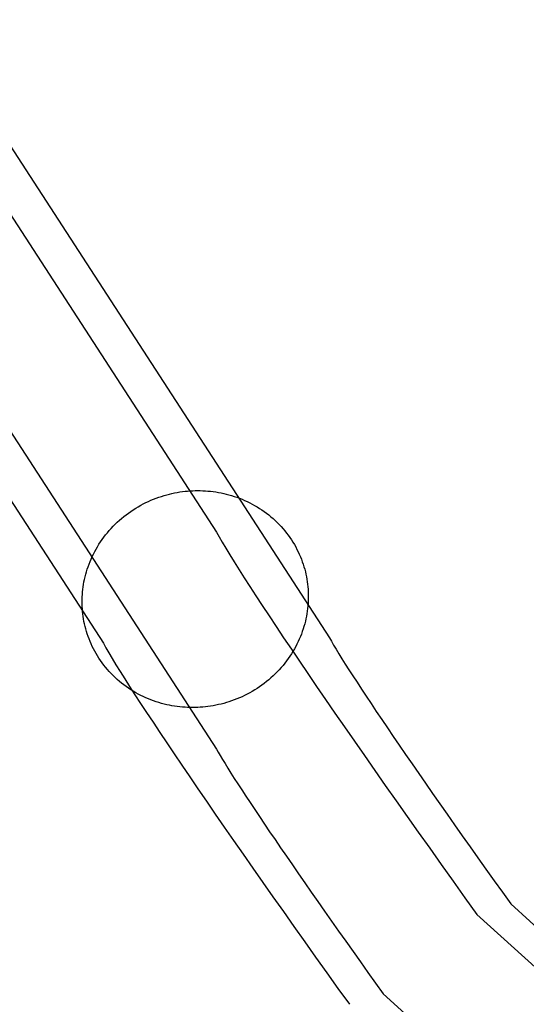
# Model space of a CAD drawing. Extents: x 2585 to 3160, y 2666 to 3200.
# Tile 114 of 256: x 2629 to 2664, y 3050 to 3119. Entities that reach past the tile are written whole.
import ezdxf

# ---------------------------------------------------------------- set-up
doc = ezdxf.new("R2010")
doc.units = 0
doc.layers.add('PP', color=51, linetype='CONTINUOUS')

msp = doc.modelspace()

# ---------------------------------------------------------------- linework, layer by layer
at = {"layer": 'PP'}
for p, q in [((2597.317, 3152.466, 39.849), (2642.453, 3082.94, 390.86)), ((2605.267, 3145.029, 37.339), (2650.403, 3075.503, 388.35)), ((2589.367, 3144.659, 39.036), (2634.503, 3075.133, 390.047)), ((2597.317, 3137.223, 36.526), (2642.453, 3067.697, 387.537)), ((2663.136, 3056.81, 407.214), (2720.569, 3004.665, 401.77)), ((2660.754, 3056.073, 417.973), (2718.187, 3003.928, 412.529)), ((2654.168, 3050.498, 404.893), (2711.601, 2998.353, 399.449))]:
    msp.add_line(p, q, dxfattribs=at)
at = {"layer": 'PP', "extrusion": (0.108601, -0.211755, 0.97127)}
msp.add_lwpolyline([(3758.146, 1586.19), (3758.304, 1586.109), (3758.461, 1586.024), (3758.618, 1585.935), (3758.775, 1585.841), (3758.93, 1585.743), (3759.085, 1585.641), (3759.238, 1585.535), (3759.39, 1585.424), (3759.541, 1585.309), (3759.689, 1585.19), (3759.836, 1585.067), (3759.981, 1584.939), (3760.124, 1584.807), (3760.264, 1584.671), (3760.402, 1584.531), (3760.536, 1584.387), (3760.668, 1584.239), (3760.797, 1584.087), (3760.923, 1583.931), (3761.045, 1583.772), (3761.164, 1583.609), (3761.278, 1583.443), (3761.389, 1583.273), (3761.496, 1583.1), (3761.599, 1582.925), (3761.697, 1582.746), (3761.791, 1582.565), (3761.88, 1582.381), (3761.964, 1582.194), (3762.044, 1582.006), (3762.119, 1581.816), (3762.189, 1581.623), (3762.254, 1581.429), (3762.313, 1581.234), (3762.368, 1581.038), (3762.417, 1580.84), (3762.462, 1580.642), (3762.5, 1580.443), (3762.534, 1580.243), (3762.563, 1580.044), (3762.586, 1579.844), (3762.604, 1579.645), (3762.616, 1579.446), (3762.624, 1579.247), (3762.626, 1579.049), (3762.624, 1578.852), (3762.616, 1578.657), (3762.604, 1578.462), (3762.587, 1578.269), (3762.565, 1578.078), (3762.538, 1577.888), (3762.507, 1577.701), (3762.471, 1577.515), (3762.432, 1577.332), (3762.388, 1577.151), (3762.34, 1576.972), (3762.288, 1576.796), (3762.232, 1576.622), (3762.173, 1576.452), (3762.11, 1576.284), (3762.044, 1576.119), (3761.974, 1575.957), (3761.902, 1575.798), (3761.826, 1575.642), (3761.747, 1575.488), (3761.664, 1575.334), (3761.577, 1575.181), (3761.485, 1575.029), (3761.389, 1574.878), (3761.288, 1574.727), (3761.183, 1574.578), (3761.074, 1574.431), (3760.96, 1574.285), (3760.842, 1574.141), (3760.72, 1573.998), (3760.593, 1573.858), (3760.462, 1573.72), (3760.327, 1573.585), (3760.187, 1573.452), (3760.043, 1573.322), (3759.896, 1573.195), (3759.744, 1573.071), (3759.588, 1572.951), (3759.429, 1572.833), (3759.266, 1572.72), (3759.1, 1572.61), (3758.93, 1572.504), (3758.756, 1572.402), (3758.58, 1572.305), (3758.4, 1572.212), (3758.218, 1572.123), (3758.033, 1572.039), (3757.846, 1571.959), (3757.656, 1571.884), (3757.464, 1571.814), (3757.27, 1571.749), (3757.075, 1571.689), (3756.878, 1571.634), (3756.679, 1571.584), (3756.48, 1571.54), (3756.279, 1571.5), (3756.078, 1571.466), (3755.876, 1571.437), (3755.674, 1571.413), (3755.472, 1571.394), (3755.269, 1571.38), (3755.068, 1571.371), (3754.866, 1571.368), (3754.665, 1571.369), (3754.466, 1571.376), (3754.267, 1571.387), (3754.069, 1571.403), (3753.873, 1571.424), (3753.678, 1571.45), (3753.485, 1571.48), (3753.294, 1571.514), (3753.105, 1571.553), (3752.918, 1571.596), (3752.733, 1571.643), (3752.55, 1571.693), (3752.371, 1571.748), (3752.193, 1571.806), (3752.019, 1571.868), (3751.847, 1571.934), (3751.678, 1572.002), (3751.512, 1572.074), (3751.349, 1572.148), (3751.19, 1572.226), (3751.032, 1572.307), (3750.874, 1572.392), (3750.717, 1572.481), (3750.561, 1572.574), (3750.405, 1572.672), (3750.251, 1572.774), (3750.097, 1572.88), (3749.945, 1572.991), (3749.795, 1573.106), (3749.646, 1573.225), (3749.499, 1573.349), (3749.354, 1573.476), (3749.212, 1573.608), (3749.071, 1573.744), (3748.934, 1573.884), (3748.799, 1574.028), (3748.667, 1574.177), (3748.538, 1574.328), (3748.413, 1574.484), (3748.29, 1574.643), (3748.172, 1574.806), (3748.057, 1574.973), (3747.946, 1575.142), (3747.839, 1575.315), (3747.737, 1575.491), (3747.639, 1575.67), (3747.545, 1575.851), (3747.456, 1576.035), (3747.371, 1576.221), (3747.291, 1576.409), (3747.216, 1576.6), (3747.147, 1576.792), (3747.082, 1576.986), (3747.022, 1577.181), (3746.967, 1577.378), (3746.918, 1577.575), (3746.874, 1577.774), (3746.835, 1577.973), (3746.801, 1578.172), (3746.773, 1578.372), (3746.75, 1578.571), (3746.732, 1578.771), (3746.719, 1578.97), (3746.711, 1579.168), (3746.709, 1579.366), (3746.712, 1579.563), (3746.719, 1579.759), (3746.731, 1579.953), (3746.749, 1580.146), (3746.771, 1580.338), (3746.797, 1580.527), (3746.828, 1580.715), (3746.864, 1580.9), (3746.904, 1581.084), (3746.948, 1581.265), (3746.996, 1581.444), (3747.048, 1581.62), (3747.103, 1581.793), (3747.163, 1581.964), (3747.226, 1582.132), (3747.292, 1582.297), (3747.361, 1582.459), (3747.434, 1582.618), (3747.509, 1582.774), (3747.588, 1582.928), (3747.671, 1583.081), (3747.759, 1583.234), (3747.851, 1583.387), (3747.947, 1583.538), (3748.047, 1583.688), (3748.152, 1583.837), (3748.261, 1583.985), (3748.375, 1584.131), (3748.493, 1584.275), (3748.616, 1584.417), (3748.742, 1584.557), (3748.873, 1584.695), (3749.009, 1584.83), (3749.148, 1584.963), (3749.292, 1585.093), (3749.44, 1585.22), (3749.591, 1585.344), (3749.747, 1585.465), (3749.906, 1585.582), (3750.069, 1585.696), (3750.236, 1585.805), (3750.406, 1585.911), (3750.579, 1586.013), (3750.756, 1586.111), (3750.935, 1586.204), (3751.117, 1586.293), (3751.302, 1586.377), (3751.49, 1586.456), (3751.679, 1586.531), (3751.871, 1586.601), (3752.065, 1586.666), (3752.261, 1586.726), (3752.458, 1586.781), (3752.656, 1586.831), (3752.856, 1586.876), (3753.056, 1586.915), (3753.258, 1586.95), (3753.459, 1586.979), (3753.661, 1587.003), (3753.864, 1587.022), (3754.066, 1587.035), (3754.268, 1587.044), (3754.469, 1587.048), (3754.67, 1587.046), (3754.87, 1587.04), (3755.069, 1587.028), (3755.266, 1587.012), (3755.463, 1586.991), (3755.657, 1586.966), (3755.85, 1586.936), (3756.042, 1586.901), (3756.231, 1586.863), (3756.418, 1586.82), (3756.603, 1586.773), (3756.785, 1586.722), (3756.965, 1586.667), (3757.142, 1586.609), (3757.317, 1586.547), (3757.488, 1586.482), (3757.657, 1586.413), (3757.823, 1586.342), (3757.986, 1586.267)], close=True, dxfattribs=at)
at = {"layer": 'PP', "extrusion": (0.190378, -0.328501, 0.925118)}
msp.add_lwpolyline([(3832.108, 1390.665), (3832.262, 1390.577), (3832.415, 1390.484), (3832.568, 1390.387), (3832.719, 1390.286), (3832.87, 1390.181), (3833.019, 1390.072), (3833.167, 1389.958), (3833.313, 1389.84), (3833.457, 1389.718), (3833.6, 1389.592), (3833.741, 1389.462), (3833.879, 1389.327), (3834.015, 1389.188), (3834.148, 1389.046), (3834.278, 1388.899), (3834.406, 1388.749), (3834.53, 1388.594), (3834.651, 1388.436), (3834.769, 1388.275), (3834.883, 1388.11), (3834.993, 1387.942), (3835.1, 1387.77), (3835.202, 1387.595), (3835.3, 1387.417), (3835.393, 1387.237), (3835.483, 1387.054), (3835.567, 1386.868), (3835.647, 1386.68), (3835.722, 1386.49), (3835.793, 1386.298), (3835.858, 1386.104), (3835.918, 1385.909), (3835.973, 1385.712), (3836.023, 1385.515), (3836.068, 1385.316), (3836.107, 1385.116), (3836.141, 1384.916), (3836.17, 1384.715), (3836.194, 1384.515), (3836.212, 1384.314), (3836.225, 1384.114), (3836.233, 1383.914), (3836.236, 1383.714), (3836.234, 1383.516), (3836.226, 1383.318), (3836.214, 1383.122), (3836.197, 1382.927), (3836.175, 1382.733), (3836.148, 1382.541), (3836.116, 1382.352), (3836.08, 1382.164), (3836.04, 1381.978), (3835.995, 1381.794), (3835.946, 1381.613), (3835.893, 1381.434), (3835.836, 1381.258), (3835.776, 1381.085), (3835.711, 1380.915), (3835.644, 1380.747), (3835.572, 1380.583), (3835.498, 1380.421), (3835.421, 1380.263), (3835.34, 1380.108), (3835.257, 1379.956), (3835.171, 1379.806), (3835.08, 1379.657), (3834.985, 1379.508), (3834.886, 1379.361), (3834.782, 1379.214), (3834.674, 1379.069), (3834.562, 1378.926), (3834.445, 1378.784), (3834.324, 1378.644), (3834.199, 1378.505), (3834.07, 1378.369), (3833.936, 1378.236), (3833.799, 1378.104), (3833.657, 1377.976), (3833.511, 1377.85), (3833.361, 1377.727), (3833.207, 1377.608), (3833.049, 1377.491), (3832.888, 1377.379), (3832.723, 1377.269), (3832.554, 1377.164), (3832.383, 1377.063), (3832.208, 1376.965), (3832.029, 1376.872), (3831.848, 1376.783), (3831.664, 1376.699), (3831.478, 1376.619), (3831.289, 1376.544), (3831.098, 1376.474), (3830.905, 1376.409), (3830.71, 1376.348), (3830.513, 1376.293), (3830.315, 1376.242), (3830.115, 1376.197), (3829.914, 1376.157), (3829.713, 1376.122), (3829.51, 1376.092), (3829.308, 1376.068), (3829.105, 1376.049), (3828.902, 1376.035), (3828.699, 1376.026), (3828.496, 1376.022), (3828.294, 1376.023), (3828.093, 1376.029), (3827.892, 1376.041), (3827.693, 1376.057), (3827.495, 1376.078), (3827.298, 1376.104), (3827.103, 1376.134), (3826.91, 1376.169), (3826.719, 1376.208), (3826.53, 1376.252), (3826.343, 1376.3), (3826.158, 1376.352), (3825.976, 1376.408), (3825.796, 1376.468), (3825.62, 1376.531), (3825.445, 1376.598), (3825.274, 1376.668), (3825.106, 1376.742), (3824.941, 1376.818), (3824.779, 1376.898), (3824.62, 1376.98), (3824.464, 1377.065), (3824.31, 1377.154), (3824.157, 1377.246), (3824.005, 1377.343), (3823.853, 1377.444), (3823.703, 1377.549), (3823.554, 1377.659), (3823.406, 1377.772), (3823.259, 1377.89), (3823.115, 1378.012), (3822.972, 1378.139), (3822.832, 1378.269), (3822.694, 1378.404), (3822.558, 1378.542), (3822.424, 1378.685), (3822.294, 1378.831), (3822.167, 1378.982), (3822.042, 1379.136), (3821.921, 1379.294), (3821.803, 1379.456), (3821.689, 1379.621), (3821.579, 1379.789), (3821.473, 1379.961), (3821.371, 1380.135), (3821.273, 1380.313), (3821.179, 1380.494), (3821.09, 1380.677), (3821.005, 1380.862), (3820.925, 1381.05), (3820.85, 1381.24), (3820.78, 1381.432), (3820.715, 1381.626), (3820.654, 1381.822), (3820.599, 1382.018), (3820.549, 1382.216), (3820.505, 1382.415), (3820.465, 1382.615), (3820.431, 1382.815), (3820.402, 1383.015), (3820.378, 1383.216), (3820.36, 1383.417), (3820.347, 1383.617), (3820.339, 1383.817), (3820.336, 1384.016), (3820.339, 1384.215), (3820.346, 1384.412), (3820.358, 1384.609), (3820.376, 1384.804), (3820.398, 1384.997), (3820.425, 1385.189), (3820.456, 1385.379), (3820.492, 1385.567), (3820.533, 1385.753), (3820.577, 1385.936), (3820.626, 1386.118), (3820.679, 1386.296), (3820.736, 1386.472), (3820.797, 1386.646), (3820.861, 1386.816), (3820.929, 1386.983), (3821, 1387.148), (3821.074, 1387.309), (3821.152, 1387.468), (3821.232, 1387.623), (3821.315, 1387.775), (3821.402, 1387.925), (3821.493, 1388.074), (3821.588, 1388.223), (3821.687, 1388.37), (3821.79, 1388.516), (3821.898, 1388.661), (3822.011, 1388.805), (3822.127, 1388.947), (3822.248, 1389.087), (3822.373, 1389.225), (3822.502, 1389.361), (3822.636, 1389.495), (3822.774, 1389.626), (3822.916, 1389.755), (3823.062, 1389.881), (3823.212, 1390.003), (3823.365, 1390.123), (3823.523, 1390.239), (3823.684, 1390.352), (3823.849, 1390.461), (3824.018, 1390.567), (3824.19, 1390.668), (3824.365, 1390.765), (3824.543, 1390.859), (3824.724, 1390.947), (3824.908, 1391.032), (3825.094, 1391.111), (3825.283, 1391.186), (3825.474, 1391.257), (3825.668, 1391.322), (3825.863, 1391.383), (3826.06, 1391.438), (3826.258, 1391.488), (3826.457, 1391.534), (3826.658, 1391.574), (3826.86, 1391.609), (3827.062, 1391.638), (3827.265, 1391.663), (3827.468, 1391.682), (3827.671, 1391.696), (3827.874, 1391.705), (3828.076, 1391.709), (3828.278, 1391.707), (3828.48, 1391.701), (3828.68, 1391.69), (3828.879, 1391.674), (3829.077, 1391.653), (3829.274, 1391.627), (3829.469, 1391.596), (3829.662, 1391.561), (3829.853, 1391.522), (3830.043, 1391.478), (3830.23, 1391.431), (3830.414, 1391.379), (3830.596, 1391.323), (3830.776, 1391.263), (3830.953, 1391.2), (3831.127, 1391.133), (3831.298, 1391.063), (3831.466, 1390.989), (3831.632, 1390.912), (3831.794, 1390.833), (3831.953, 1390.75)], close=True, dxfattribs=at)
at = {"layer": 'PP', "extrusion": (0.270871, -0.442063, 0.855108)}
msp.add_lwpolyline([(3863.834, 1271.534), (3863.986, 1271.442), (3864.137, 1271.346), (3864.287, 1271.246), (3864.436, 1271.142), (3864.584, 1271.034), (3864.731, 1270.921), (3864.876, 1270.804), (3865.019, 1270.683), (3865.161, 1270.558), (3865.3, 1270.429), (3865.438, 1270.296), (3865.573, 1270.158), (3865.705, 1270.017), (3865.835, 1269.872), (3865.962, 1269.722), (3866.086, 1269.569), (3866.207, 1269.412), (3866.324, 1269.252), (3866.438, 1269.088), (3866.548, 1268.921), (3866.654, 1268.75), (3866.756, 1268.576), (3866.854, 1268.4), (3866.948, 1268.22), (3867.038, 1268.038), (3867.122, 1267.853), (3867.203, 1267.665), (3867.278, 1267.476), (3867.349, 1267.284), (3867.414, 1267.091), (3867.475, 1266.896), (3867.531, 1266.7), (3867.581, 1266.502), (3867.626, 1266.303), (3867.666, 1266.104), (3867.701, 1265.903), (3867.731, 1265.703), (3867.755, 1265.502), (3867.774, 1265.301), (3867.787, 1265.1), (3867.796, 1264.899), (3867.799, 1264.699), (3867.797, 1264.5), (3867.79, 1264.302), (3867.778, 1264.105), (3867.761, 1263.909), (3867.739, 1263.715), (3867.712, 1263.522), (3867.681, 1263.331), (3867.645, 1263.142), (3867.605, 1262.955), (3867.56, 1262.77), (3867.511, 1262.588), (3867.458, 1262.408), (3867.401, 1262.23), (3867.34, 1262.056), (3867.275, 1261.884), (3867.207, 1261.715), (3867.135, 1261.549), (3867.06, 1261.387), (3866.982, 1261.227), (3866.901, 1261.071), (3866.817, 1260.917), (3866.73, 1260.767), (3866.64, 1260.619), (3866.546, 1260.472), (3866.447, 1260.326), (3866.345, 1260.181), (3866.238, 1260.037), (3866.126, 1259.895), (3866.011, 1259.754), (3865.891, 1259.614), (3865.767, 1259.477), (3865.639, 1259.342), (3865.506, 1259.209), (3865.369, 1259.078), (3865.229, 1258.95), (3865.084, 1258.825), (3864.935, 1258.702), (3864.782, 1258.583), (3864.625, 1258.467), (3864.465, 1258.354), (3864.301, 1258.245), (3864.134, 1258.139), (3863.963, 1258.038), (3863.789, 1257.94), (3863.611, 1257.847), (3863.431, 1257.758), (3863.248, 1257.673), (3863.062, 1257.593), (3862.874, 1257.517), (3862.683, 1257.446), (3862.49, 1257.38), (3862.296, 1257.319), (3862.099, 1257.263), (3861.901, 1257.212), (3861.702, 1257.166), (3861.501, 1257.125), (3861.3, 1257.09), (3861.098, 1257.059), (3860.895, 1257.034), (3860.691, 1257.014), (3860.488, 1256.999), (3860.285, 1256.989), (3860.082, 1256.985), (3859.879, 1256.986), (3859.677, 1256.991), (3859.476, 1257.002), (3859.276, 1257.018), (3859.077, 1257.038), (3858.88, 1257.064), (3858.684, 1257.094), (3858.49, 1257.128), (3858.297, 1257.167), (3858.107, 1257.211), (3857.919, 1257.259), (3857.733, 1257.311), (3857.55, 1257.367), (3857.369, 1257.426), (3857.191, 1257.49), (3857.015, 1257.557), (3856.843, 1257.628), (3856.673, 1257.702), (3856.507, 1257.779), (3856.344, 1257.859), (3856.184, 1257.942), (3856.027, 1258.028), (3855.873, 1258.116), (3855.721, 1258.208), (3855.57, 1258.304), (3855.42, 1258.404), (3855.271, 1258.508), (3855.123, 1258.616), (3854.977, 1258.729), (3854.832, 1258.846), (3854.688, 1258.967), (3854.547, 1259.092), (3854.407, 1259.221), (3854.27, 1259.354), (3854.135, 1259.492), (3854.002, 1259.633), (3853.872, 1259.779), (3853.745, 1259.928), (3853.621, 1260.081), (3853.501, 1260.238), (3853.383, 1260.398), (3853.27, 1260.562), (3853.159, 1260.729), (3853.053, 1260.9), (3852.951, 1261.074), (3852.853, 1261.251), (3852.759, 1261.43), (3852.67, 1261.613), (3852.585, 1261.797), (3852.505, 1261.985), (3852.429, 1262.174), (3852.359, 1262.366), (3852.293, 1262.559), (3852.232, 1262.754), (3852.177, 1262.95), (3852.126, 1263.148), (3852.081, 1263.347), (3852.041, 1263.546), (3852.006, 1263.747), (3851.977, 1263.947), (3851.952, 1264.148), (3851.934, 1264.349), (3851.92, 1264.55), (3851.911, 1264.751), (3851.908, 1264.951), (3851.91, 1265.15), (3851.917, 1265.348), (3851.929, 1265.545), (3851.946, 1265.741), (3851.968, 1265.936), (3851.995, 1266.128), (3852.026, 1266.319), (3852.062, 1266.508), (3852.103, 1266.695), (3852.147, 1266.88), (3852.196, 1267.062), (3852.25, 1267.242), (3852.307, 1267.42), (3852.368, 1267.594), (3852.432, 1267.766), (3852.501, 1267.935), (3852.572, 1268.101), (3852.647, 1268.263), (3852.725, 1268.423), (3852.807, 1268.58), (3852.891, 1268.733), (3852.977, 1268.883), (3853.067, 1269.031), (3853.162, 1269.178), (3853.26, 1269.324), (3853.363, 1269.469), (3853.47, 1269.613), (3853.581, 1269.756), (3853.697, 1269.896), (3853.816, 1270.036), (3853.94, 1270.173), (3854.069, 1270.308), (3854.201, 1270.441), (3854.338, 1270.572), (3854.479, 1270.7), (3854.624, 1270.825), (3854.772, 1270.948), (3854.925, 1271.067), (3855.082, 1271.183), (3855.242, 1271.296), (3855.406, 1271.405), (3855.574, 1271.511), (3855.745, 1271.612), (3855.919, 1271.71), (3856.096, 1271.803), (3856.276, 1271.892), (3856.459, 1271.977), (3856.645, 1272.057), (3856.833, 1272.133), (3857.024, 1272.204), (3857.217, 1272.27), (3857.411, 1272.331), (3857.608, 1272.387), (3857.806, 1272.438), (3858.005, 1272.484), (3858.206, 1272.525), (3858.407, 1272.561), (3858.61, 1272.591), (3858.813, 1272.616), (3859.016, 1272.636), (3859.219, 1272.651), (3859.423, 1272.661), (3859.626, 1272.665), (3859.828, 1272.664), (3860.03, 1272.659), (3860.231, 1272.648), (3860.431, 1272.632), (3860.63, 1272.612), (3860.828, 1272.586), (3861.024, 1272.556), (3861.218, 1272.522), (3861.41, 1272.483), (3861.6, 1272.439), (3861.788, 1272.391), (3861.974, 1272.339), (3862.158, 1272.284), (3862.338, 1272.224), (3862.517, 1272.16), (3862.692, 1272.093), (3862.864, 1272.022), (3863.034, 1271.948), (3863.2, 1271.871), (3863.364, 1271.791), (3863.524, 1271.708), (3863.681, 1271.622)], close=True, dxfattribs=at)
at = {"layer": 'PP', "extrusion": (0.346779, -0.547639, 0.761469)}
msp.add_lwpolyline([(3881.823, 1163.988), (3881.973, 1163.895), (3882.123, 1163.797), (3882.271, 1163.696), (3882.419, 1163.59), (3882.565, 1163.48), (3882.71, 1163.366), (3882.854, 1163.247), (3882.995, 1163.125), (3883.135, 1162.998), (3883.273, 1162.867), (3883.408, 1162.733), (3883.541, 1162.594), (3883.672, 1162.451), (3883.8, 1162.304), (3883.924, 1162.154), (3884.046, 1161.999), (3884.165, 1161.841), (3884.28, 1161.679), (3884.391, 1161.514), (3884.499, 1161.346), (3884.603, 1161.174), (3884.702, 1160.999), (3884.798, 1160.822), (3884.889, 1160.641), (3884.976, 1160.458), (3885.058, 1160.272), (3885.136, 1160.084), (3885.208, 1159.894), (3885.276, 1159.702), (3885.339, 1159.508), (3885.397, 1159.313), (3885.45, 1159.116), (3885.498, 1158.918), (3885.54, 1158.719), (3885.577, 1158.519), (3885.609, 1158.318), (3885.636, 1158.118), (3885.657, 1157.917), (3885.673, 1157.716), (3885.684, 1157.515), (3885.69, 1157.314), (3885.69, 1157.115), (3885.685, 1156.916), (3885.675, 1156.718), (3885.661, 1156.521), (3885.641, 1156.326), (3885.616, 1156.132), (3885.587, 1155.939), (3885.553, 1155.749), (3885.514, 1155.561), (3885.471, 1155.374), (3885.424, 1155.19), (3885.372, 1155.009), (3885.316, 1154.83), (3885.257, 1154.653), (3885.193, 1154.48), (3885.126, 1154.309), (3885.055, 1154.141), (3884.981, 1153.976), (3884.904, 1153.815), (3884.824, 1153.656), (3884.74, 1153.501), (3884.654, 1153.349), (3884.565, 1153.2), (3884.473, 1153.053), (3884.377, 1152.907), (3884.276, 1152.763), (3884.172, 1152.619), (3884.063, 1152.476), (3883.949, 1152.335), (3883.832, 1152.196), (3883.71, 1152.058), (3883.584, 1151.923), (3883.454, 1151.789), (3883.32, 1151.658), (3883.181, 1151.529), (3883.038, 1151.403), (3882.892, 1151.279), (3882.741, 1151.159), (3882.587, 1151.041), (3882.429, 1150.927), (3882.267, 1150.816), (3882.101, 1150.709), (3881.932, 1150.606), (3881.76, 1150.507), (3881.584, 1150.411), (3881.406, 1150.32), (3881.224, 1150.233), (3881.04, 1150.151), (3880.853, 1150.073), (3880.664, 1150), (3880.472, 1149.931), (3880.279, 1149.868), (3880.083, 1149.809), (3879.886, 1149.755), (3879.687, 1149.706), (3879.487, 1149.663), (3879.286, 1149.625), (3879.084, 1149.591), (3878.881, 1149.563), (3878.678, 1149.541), (3878.475, 1149.523), (3878.271, 1149.511), (3878.068, 1149.503), (3877.865, 1149.501), (3877.662, 1149.504), (3877.46, 1149.513), (3877.26, 1149.526), (3877.06, 1149.544), (3876.861, 1149.567), (3876.664, 1149.594), (3876.469, 1149.627), (3876.275, 1149.664), (3876.083, 1149.705), (3875.894, 1149.751), (3875.706, 1149.801), (3875.521, 1149.855), (3875.339, 1149.913), (3875.159, 1149.975), (3874.982, 1150.04), (3874.807, 1150.109), (3874.636, 1150.182), (3874.467, 1150.258), (3874.302, 1150.337), (3874.14, 1150.419), (3873.981, 1150.504), (3873.825, 1150.591), (3873.673, 1150.682), (3873.523, 1150.775), (3873.373, 1150.873), (3873.225, 1150.974), (3873.077, 1151.08), (3872.931, 1151.19), (3872.786, 1151.304), (3872.642, 1151.423), (3872.501, 1151.545), (3872.361, 1151.672), (3872.223, 1151.802), (3872.088, 1151.937), (3871.954, 1152.076), (3871.824, 1152.219), (3871.696, 1152.366), (3871.571, 1152.516), (3871.45, 1152.671), (3871.331, 1152.829), (3871.216, 1152.99), (3871.105, 1153.156), (3870.997, 1153.324), (3870.893, 1153.496), (3870.793, 1153.671), (3870.698, 1153.848), (3870.607, 1154.029), (3870.52, 1154.212), (3870.438, 1154.398), (3870.36, 1154.586), (3870.287, 1154.776), (3870.219, 1154.968), (3870.157, 1155.162), (3870.099, 1155.357), (3870.046, 1155.554), (3869.998, 1155.752), (3869.956, 1155.951), (3869.919, 1156.151), (3869.887, 1156.352), (3869.86, 1156.552), (3869.839, 1156.753), (3869.823, 1156.954), (3869.812, 1157.155), (3869.806, 1157.355), (3869.806, 1157.555), (3869.811, 1157.754), (3869.82, 1157.952), (3869.835, 1158.149), (3869.855, 1158.344), (3869.88, 1158.538), (3869.909, 1158.731), (3869.943, 1158.921), (3869.982, 1159.109), (3870.025, 1159.296), (3870.072, 1159.48), (3870.124, 1159.661), (3870.18, 1159.84), (3870.239, 1160.017), (3870.303, 1160.19), (3870.37, 1160.361), (3870.44, 1160.529), (3870.515, 1160.694), (3870.592, 1160.855), (3870.672, 1161.014), (3870.755, 1161.169), (3870.842, 1161.321), (3870.93, 1161.47), (3871.022, 1161.617), (3871.119, 1161.762), (3871.219, 1161.907), (3871.324, 1162.051), (3871.433, 1162.193), (3871.546, 1162.335), (3871.664, 1162.474), (3871.786, 1162.612), (3871.912, 1162.747), (3872.042, 1162.881), (3872.176, 1163.012), (3872.315, 1163.141), (3872.457, 1163.267), (3872.604, 1163.391), (3872.754, 1163.511), (3872.909, 1163.629), (3873.067, 1163.743), (3873.229, 1163.853), (3873.395, 1163.961), (3873.564, 1164.064), (3873.736, 1164.163), (3873.911, 1164.259), (3874.09, 1164.35), (3874.271, 1164.437), (3874.456, 1164.519), (3874.643, 1164.597), (3874.832, 1164.67), (3875.023, 1164.739), (3875.217, 1164.802), (3875.413, 1164.861), (3875.61, 1164.915), (3875.808, 1164.963), (3876.008, 1165.007), (3876.21, 1165.045), (3876.412, 1165.079), (3876.614, 1165.107), (3876.817, 1165.129), (3877.021, 1165.147), (3877.224, 1165.159), (3877.428, 1165.166), (3877.631, 1165.169), (3877.833, 1165.165), (3878.035, 1165.157), (3878.236, 1165.144), (3878.436, 1165.126), (3878.635, 1165.103), (3878.832, 1165.076), (3879.027, 1165.043), (3879.221, 1165.006), (3879.412, 1164.965), (3879.602, 1164.919), (3879.79, 1164.869), (3879.975, 1164.815), (3880.157, 1164.757), (3880.337, 1164.695), (3880.514, 1164.63), (3880.688, 1164.56), (3880.86, 1164.488), (3881.028, 1164.412), (3881.194, 1164.333), (3881.356, 1164.251), (3881.515, 1164.166), (3881.67, 1164.078)], close=True, dxfattribs=at)
at = {"layer": 'PP', "extrusion": (0.414767, -0.640483, 0.646336)}
msp.add_lwpolyline([(3893.749, 1049.171), (3893.898, 1049.077), (3894.047, 1048.978), (3894.194, 1048.875), (3894.341, 1048.769), (3894.486, 1048.658), (3894.63, 1048.543), (3894.772, 1048.424), (3894.912, 1048.3), (3895.051, 1048.173), (3895.187, 1048.041), (3895.322, 1047.905), (3895.453, 1047.766), (3895.582, 1047.622), (3895.709, 1047.475), (3895.832, 1047.323), (3895.952, 1047.168), (3896.069, 1047.01), (3896.182, 1046.847), (3896.292, 1046.682), (3896.398, 1046.513), (3896.5, 1046.34), (3896.598, 1046.165), (3896.692, 1045.987), (3896.781, 1045.806), (3896.866, 1045.622), (3896.947, 1045.436), (3897.023, 1045.248), (3897.093, 1045.058), (3897.159, 1044.865), (3897.22, 1044.671), (3897.276, 1044.475), (3897.327, 1044.278), (3897.373, 1044.08), (3897.413, 1043.881), (3897.448, 1043.681), (3897.478, 1043.481), (3897.503, 1043.28), (3897.522, 1043.079), (3897.536, 1042.878), (3897.545, 1042.678), (3897.549, 1042.478), (3897.547, 1042.278), (3897.541, 1042.08), (3897.529, 1041.882), (3897.512, 1041.685), (3897.49, 1041.49), (3897.464, 1041.297), (3897.432, 1041.105), (3897.396, 1040.915), (3897.356, 1040.727), (3897.311, 1040.542), (3897.262, 1040.358), (3897.208, 1040.177), (3897.151, 1039.999), (3897.09, 1039.823), (3897.024, 1039.65), (3896.956, 1039.48), (3896.883, 1039.313), (3896.808, 1039.149), (3896.729, 1038.988), (3896.647, 1038.83), (3896.562, 1038.676), (3896.474, 1038.524), (3896.384, 1038.376), (3896.291, 1038.231), (3896.193, 1038.086), (3896.091, 1037.942), (3895.985, 1037.799), (3895.874, 1037.657), (3895.76, 1037.517), (3895.641, 1037.379), (3895.518, 1037.242), (3895.39, 1037.108), (3895.259, 1036.975), (3895.123, 1036.845), (3894.983, 1036.717), (3894.84, 1036.592), (3894.692, 1036.47), (3894.54, 1036.351), (3894.385, 1036.235), (3894.225, 1036.122), (3894.062, 1036.012), (3893.896, 1035.907), (3893.726, 1035.805), (3893.552, 1035.707), (3893.376, 1035.613), (3893.197, 1035.523), (3893.014, 1035.437), (3892.829, 1035.356), (3892.642, 1035.28), (3892.452, 1035.208), (3892.259, 1035.141), (3892.065, 1035.079), (3891.869, 1035.022), (3891.671, 1034.969), (3891.472, 1034.922), (3891.272, 1034.88), (3891.07, 1034.843), (3890.868, 1034.812), (3890.665, 1034.785), (3890.462, 1034.764), (3890.258, 1034.748), (3890.055, 1034.737), (3889.851, 1034.731), (3889.648, 1034.73), (3889.446, 1034.735), (3889.244, 1034.744), (3889.043, 1034.759), (3888.843, 1034.778), (3888.645, 1034.803), (3888.448, 1034.832), (3888.253, 1034.866), (3888.06, 1034.904), (3887.869, 1034.946), (3887.68, 1034.994), (3887.493, 1035.045), (3887.308, 1035.1), (3887.126, 1035.159), (3886.947, 1035.222), (3886.771, 1035.289), (3886.597, 1035.36), (3886.426, 1035.433), (3886.259, 1035.51), (3886.094, 1035.59), (3885.933, 1035.674), (3885.775, 1035.759), (3885.62, 1035.848), (3885.469, 1035.939), (3885.319, 1036.034), (3885.171, 1036.132), (3885.023, 1036.235), (3884.877, 1036.341), (3884.731, 1036.452), (3884.587, 1036.567), (3884.445, 1036.687), (3884.305, 1036.81), (3884.166, 1036.937), (3884.03, 1037.069), (3883.896, 1037.205), (3883.764, 1037.344), (3883.635, 1037.488), (3883.509, 1037.635), (3883.385, 1037.787), (3883.265, 1037.942), (3883.148, 1038.1), (3883.035, 1038.263), (3882.925, 1038.428), (3882.819, 1038.597), (3882.717, 1038.77), (3882.619, 1038.945), (3882.525, 1039.123), (3882.436, 1039.304), (3882.351, 1039.488), (3882.27, 1039.674), (3882.195, 1039.862), (3882.124, 1040.053), (3882.058, 1040.245), (3881.997, 1040.439), (3881.941, 1040.635), (3881.89, 1040.832), (3881.844, 1041.03), (3881.804, 1041.229), (3881.769, 1041.429), (3881.739, 1041.629), (3881.714, 1041.83), (3881.695, 1042.031), (3881.681, 1042.232), (3881.672, 1042.432), (3881.668, 1042.632), (3881.67, 1042.832), (3881.677, 1043.031), (3881.689, 1043.228), (3881.705, 1043.425), (3881.727, 1043.62), (3881.754, 1043.813), (3881.785, 1044.005), (3881.821, 1044.195), (3881.861, 1044.383), (3881.906, 1044.569), (3881.955, 1044.752), (3882.009, 1044.933), (3882.066, 1045.111), (3882.128, 1045.287), (3882.193, 1045.46), (3882.262, 1045.63), (3882.334, 1045.797), (3882.41, 1045.961), (3882.488, 1046.122), (3882.57, 1046.28), (3882.655, 1046.435), (3882.743, 1046.586), (3882.833, 1046.734), (3882.927, 1046.879), (3883.024, 1047.024), (3883.126, 1047.168), (3883.232, 1047.311), (3883.343, 1047.453), (3883.458, 1047.593), (3883.576, 1047.731), (3883.7, 1047.868), (3883.827, 1048.002), (3883.958, 1048.135), (3884.094, 1048.265), (3884.234, 1048.393), (3884.378, 1048.518), (3884.525, 1048.64), (3884.677, 1048.759), (3884.833, 1048.876), (3884.992, 1048.988), (3885.155, 1049.098), (3885.322, 1049.204), (3885.492, 1049.305), (3885.665, 1049.404), (3885.841, 1049.498), (3886.021, 1049.587), (3886.203, 1049.673), (3886.388, 1049.754), (3886.576, 1049.83), (3886.766, 1049.902), (3886.958, 1049.969), (3887.152, 1050.031), (3887.348, 1050.089), (3887.546, 1050.141), (3887.745, 1050.188), (3887.945, 1050.23), (3888.147, 1050.267), (3888.349, 1050.299), (3888.552, 1050.325), (3888.756, 1050.346), (3888.959, 1050.363), (3889.163, 1050.373), (3889.366, 1050.379), (3889.569, 1050.38), (3889.772, 1050.375), (3889.973, 1050.366), (3890.174, 1050.351), (3890.374, 1050.332), (3890.572, 1050.307), (3890.769, 1050.278), (3890.964, 1050.245), (3891.157, 1050.206), (3891.349, 1050.164), (3891.538, 1050.117), (3891.725, 1050.065), (3891.909, 1050.01), (3892.091, 1049.951), (3892.27, 1049.888), (3892.447, 1049.821), (3892.62, 1049.751), (3892.791, 1049.677), (3892.959, 1049.6), (3893.123, 1049.52), (3893.284, 1049.437), (3893.443, 1049.351), (3893.597, 1049.262)], close=True, dxfattribs=at)
at = {"layer": 'PP', "extrusion": (-0.4719, 0.716531, -0.513705)}
msp.add_lwpolyline([(-3902.518, 921.898), (-3902.666, 921.803), (-3902.814, 921.704), (-3902.961, 921.601), (-3903.106, 921.493), (-3903.251, 921.382), (-3903.394, 921.266), (-3903.535, 921.147), (-3903.675, 921.023), (-3903.812, 920.895), (-3903.947, 920.763), (-3904.081, 920.627), (-3904.211, 920.487), (-3904.339, 920.343), (-3904.464, 920.195), (-3904.586, 920.043), (-3904.705, 919.888), (-3904.821, 919.729), (-3904.933, 919.566), (-3905.042, 919.4), (-3905.146, 919.231), (-3905.247, 919.058), (-3905.344, 918.883), (-3905.436, 918.705), (-3905.524, 918.523), (-3905.608, 918.34), (-3905.687, 918.153), (-3905.761, 917.965), (-3905.83, 917.775), (-3905.895, 917.582), (-3905.955, 917.388), (-3906.009, 917.192), (-3906.058, 916.995), (-3906.102, 916.797), (-3906.141, 916.598), (-3906.175, 916.398), (-3906.203, 916.198), (-3906.226, 915.997), (-3906.244, 915.797), (-3906.257, 915.596), (-3906.264, 915.396), (-3906.266, 915.196), (-3906.263, 914.996), (-3906.255, 914.798), (-3906.242, 914.601), (-3906.223, 914.405), (-3906.2, 914.21), (-3906.172, 914.017), (-3906.139, 913.825), (-3906.102, 913.636), (-3906.06, 913.448), (-3906.014, 913.263), (-3905.963, 913.08), (-3905.908, 912.899), (-3905.85, 912.721), (-3905.787, 912.546), (-3905.72, 912.374), (-3905.65, 912.204), (-3905.577, 912.038), (-3905.5, 911.874), (-3905.42, 911.714), (-3905.337, 911.556), (-3905.251, 911.402), (-3905.162, 911.252), (-3905.07, 911.105), (-3904.976, 910.959), (-3904.877, 910.815), (-3904.774, 910.672), (-3904.667, 910.529), (-3904.555, 910.389), (-3904.44, 910.249), (-3904.32, 910.112), (-3904.196, 909.976), (-3904.067, 909.842), (-3903.935, 909.71), (-3903.798, 909.581), (-3903.657, 909.454), (-3903.513, 909.329), (-3903.364, 909.208), (-3903.211, 909.089), (-3903.055, 908.974), (-3902.895, 908.862), (-3902.731, 908.754), (-3902.564, 908.649), (-3902.393, 908.548), (-3902.219, 908.45), (-3902.042, 908.357), (-3901.862, 908.268), (-3901.679, 908.184), (-3901.493, 908.104), (-3901.305, 908.028), (-3901.114, 907.957), (-3900.922, 907.891), (-3900.727, 907.83), (-3900.53, 907.774), (-3900.332, 907.723), (-3900.133, 907.676), (-3899.932, 907.635), (-3899.73, 907.599), (-3899.528, 907.568), (-3899.325, 907.543), (-3899.121, 907.522), (-3898.918, 907.507), (-3898.714, 907.497), (-3898.511, 907.493), (-3898.307, 907.493), (-3898.105, 907.498), (-3897.903, 907.509), (-3897.703, 907.524), (-3897.503, 907.544), (-3897.305, 907.57), (-3897.109, 907.6), (-3896.914, 907.634), (-3896.721, 907.673), (-3896.53, 907.717), (-3896.341, 907.764), (-3896.155, 907.816), (-3895.971, 907.873), (-3895.789, 907.933), (-3895.611, 907.996), (-3895.435, 908.064), (-3895.262, 908.135), (-3895.092, 908.209), (-3894.925, 908.287), (-3894.761, 908.368), (-3894.6, 908.451), (-3894.443, 908.538), (-3894.289, 908.627), (-3894.138, 908.719), (-3893.989, 908.814), (-3893.841, 908.913), (-3893.695, 909.016), (-3893.549, 909.123), (-3893.405, 909.235), (-3893.262, 909.35), (-3893.12, 909.47), (-3892.981, 909.594), (-3892.843, 909.722), (-3892.708, 909.854), (-3892.575, 909.99), (-3892.444, 910.13), (-3892.316, 910.274), (-3892.191, 910.422), (-3892.069, 910.573), (-3891.95, 910.729), (-3891.834, 910.888), (-3891.722, 911.05), (-3891.614, 911.216), (-3891.509, 911.386), (-3891.408, 911.558), (-3891.312, 911.734), (-3891.219, 911.912), (-3891.131, 912.093), (-3891.047, 912.277), (-3890.969, 912.463), (-3890.894, 912.652), (-3890.825, 912.842), (-3890.76, 913.035), (-3890.701, 913.229), (-3890.646, 913.424), (-3890.597, 913.621), (-3890.553, 913.819), (-3890.514, 914.019), (-3890.48, 914.218), (-3890.452, 914.419), (-3890.429, 914.619), (-3890.411, 914.82), (-3890.399, 915.021), (-3890.391, 915.221), (-3890.389, 915.421), (-3890.392, 915.62), (-3890.4, 915.819), (-3890.414, 916.016), (-3890.432, 916.212), (-3890.455, 916.407), (-3890.483, 916.6), (-3890.516, 916.791), (-3890.553, 916.981), (-3890.595, 917.168), (-3890.642, 917.354), (-3890.692, 917.537), (-3890.747, 917.717), (-3890.806, 917.895), (-3890.869, 918.07), (-3890.935, 918.243), (-3891.005, 918.412), (-3891.079, 918.579), (-3891.156, 918.743), (-3891.236, 918.903), (-3891.319, 919.06), (-3891.405, 919.214), (-3891.494, 919.365), (-3891.585, 919.512), (-3891.68, 919.657), (-3891.778, 919.802), (-3891.881, 919.945), (-3891.989, 920.087), (-3892.1, 920.228), (-3892.216, 920.367), (-3892.336, 920.505), (-3892.46, 920.641), (-3892.588, 920.775), (-3892.721, 920.907), (-3892.857, 921.036), (-3892.998, 921.163), (-3893.143, 921.287), (-3893.292, 921.409), (-3893.444, 921.527), (-3893.601, 921.643), (-3893.761, 921.755), (-3893.925, 921.863), (-3894.092, 921.968), (-3894.263, 922.069), (-3894.437, 922.166), (-3894.614, 922.259), (-3894.794, 922.348), (-3894.977, 922.433), (-3895.162, 922.513), (-3895.351, 922.588), (-3895.541, 922.659), (-3895.734, 922.725), (-3895.928, 922.787), (-3896.125, 922.843), (-3896.323, 922.894), (-3896.523, 922.94), (-3896.723, 922.981), (-3896.925, 923.017), (-3897.127, 923.048), (-3897.331, 923.074), (-3897.534, 923.094), (-3897.738, 923.109), (-3897.941, 923.119), (-3898.145, 923.124), (-3898.348, 923.124), (-3898.55, 923.118), (-3898.752, 923.108), (-3898.953, 923.093), (-3899.152, 923.072), (-3899.35, 923.047), (-3899.547, 923.017), (-3899.741, 922.983), (-3899.934, 922.944), (-3900.125, 922.9), (-3900.314, 922.852), (-3900.501, 922.8), (-3900.685, 922.744), (-3900.866, 922.684), (-3901.045, 922.62), (-3901.221, 922.553), (-3901.394, 922.482), (-3901.564, 922.407), (-3901.731, 922.33), (-3901.895, 922.249), (-3902.055, 922.165), (-3902.213, 922.079), (-3902.367, 921.99)], close=True, dxfattribs=at)
at = {"layer": 'PP', "extrusion": (-0.516056, 0.77299, -0.369017)}
msp.add_lwpolyline([(-3909.469, 782.966), (-3909.617, 782.871), (-3909.765, 782.772), (-3909.911, 782.668), (-3910.056, 782.561), (-3910.199, 782.449), (-3910.342, 782.333), (-3910.482, 782.213), (-3910.621, 782.089), (-3910.758, 781.961), (-3910.892, 781.829), (-3911.024, 781.692), (-3911.154, 781.552), (-3911.281, 781.408), (-3911.405, 781.26), (-3911.526, 781.108), (-3911.644, 780.952), (-3911.759, 780.793), (-3911.87, 780.63), (-3911.978, 780.464), (-3912.081, 780.295), (-3912.181, 780.122), (-3912.277, 779.947), (-3912.368, 779.768), (-3912.455, 779.587), (-3912.537, 779.403), (-3912.615, 779.217), (-3912.688, 779.029), (-3912.756, 778.838), (-3912.82, 778.646), (-3912.878, 778.452), (-3912.931, 778.256), (-3912.979, 778.059), (-3913.022, 777.861), (-3913.06, 777.662), (-3913.092, 777.462), (-3913.119, 777.262), (-3913.141, 777.062), (-3913.158, 776.861), (-3913.169, 776.661), (-3913.175, 776.46), (-3913.176, 776.261), (-3913.172, 776.062), (-3913.162, 775.863), (-3913.148, 775.666), (-3913.128, 775.47), (-3913.104, 775.276), (-3913.075, 775.083), (-3913.041, 774.892), (-3913.002, 774.703), (-3912.959, 774.516), (-3912.912, 774.331), (-3912.86, 774.148), (-3912.804, 773.968), (-3912.744, 773.79), (-3912.68, 773.615), (-3912.613, 773.443), (-3912.542, 773.274), (-3912.467, 773.108), (-3912.389, 772.944), (-3912.308, 772.784), (-3912.224, 772.628), (-3912.137, 772.474), (-3912.047, 772.324), (-3911.955, 772.177), (-3911.86, 772.032), (-3911.76, 771.888), (-3911.656, 771.745), (-3911.548, 771.603), (-3911.436, 771.463), (-3911.319, 771.324), (-3911.198, 771.187), (-3911.073, 771.052), (-3910.944, 770.918), (-3910.811, 770.787), (-3910.673, 770.658), (-3910.532, 770.532), (-3910.386, 770.408), (-3910.237, 770.287), (-3910.084, 770.169), (-3909.926, 770.054), (-3909.766, 769.943), (-3909.601, 769.835), (-3909.433, 769.73), (-3909.262, 769.63), (-3909.087, 769.533), (-3908.91, 769.441), (-3908.729, 769.352), (-3908.546, 769.269), (-3908.36, 769.189), (-3908.171, 769.114), (-3907.98, 769.044), (-3907.787, 768.978), (-3907.592, 768.918), (-3907.395, 768.862), (-3907.197, 768.811), (-3906.997, 768.766), (-3906.796, 768.725), (-3906.594, 768.69), (-3906.391, 768.66), (-3906.188, 768.635), (-3905.985, 768.615), (-3905.781, 768.6), (-3905.577, 768.591), (-3905.374, 768.587), (-3905.171, 768.587), (-3904.968, 768.593), (-3904.767, 768.604), (-3904.566, 768.62), (-3904.367, 768.641), (-3904.169, 768.667), (-3903.973, 768.697), (-3903.778, 768.732), (-3903.585, 768.772), (-3903.395, 768.816), (-3903.206, 768.864), (-3903.02, 768.917), (-3902.837, 768.973), (-3902.656, 769.034), (-3902.477, 769.098), (-3902.302, 769.166), (-3902.129, 769.237), (-3901.96, 769.312), (-3901.793, 769.39), (-3901.63, 769.471), (-3901.47, 769.555), (-3901.313, 769.642), (-3901.159, 769.732), (-3901.009, 769.824), (-3900.861, 769.919), (-3900.714, 770.018), (-3900.568, 770.122), (-3900.423, 770.229), (-3900.279, 770.341), (-3900.137, 770.457), (-3899.996, 770.577), (-3899.858, 770.701), (-3899.721, 770.829), (-3899.586, 770.961), (-3899.454, 771.098), (-3899.324, 771.238), (-3899.197, 771.382), (-3899.073, 771.53), (-3898.952, 771.682), (-3898.834, 771.838), (-3898.719, 771.997), (-3898.608, 772.16), (-3898.501, 772.326), (-3898.397, 772.495), (-3898.297, 772.668), (-3898.202, 772.843), (-3898.111, 773.022), (-3898.024, 773.203), (-3897.941, 773.387), (-3897.863, 773.573), (-3897.79, 773.761), (-3897.722, 773.952), (-3897.659, 774.144), (-3897.6, 774.338), (-3897.547, 774.534), (-3897.499, 774.731), (-3897.456, 774.929), (-3897.419, 775.128), (-3897.386, 775.328), (-3897.359, 775.528), (-3897.337, 775.728), (-3897.321, 775.929), (-3897.309, 776.129), (-3897.303, 776.33), (-3897.302, 776.529), (-3897.307, 776.728), (-3897.316, 776.927), (-3897.331, 777.124), (-3897.35, 777.32), (-3897.375, 777.514), (-3897.404, 777.707), (-3897.438, 777.898), (-3897.476, 778.087), (-3897.519, 778.274), (-3897.567, 778.459), (-3897.619, 778.642), (-3897.674, 778.822), (-3897.734, 779), (-3897.798, 779.175), (-3897.866, 779.347), (-3897.937, 779.516), (-3898.011, 779.682), (-3898.089, 779.846), (-3898.17, 780.006), (-3898.254, 780.162), (-3898.341, 780.316), (-3898.431, 780.466), (-3898.523, 780.613), (-3898.619, 780.758), (-3898.719, 780.902), (-3898.822, 781.045), (-3898.931, 781.186), (-3899.043, 781.327), (-3899.159, 781.466), (-3899.28, 781.603), (-3899.405, 781.738), (-3899.534, 781.872), (-3899.668, 782.003), (-3899.805, 782.132), (-3899.947, 782.258), (-3900.092, 782.382), (-3900.241, 782.503), (-3900.395, 782.621), (-3900.552, 782.736), (-3900.713, 782.847), (-3900.877, 782.955), (-3901.045, 783.06), (-3901.216, 783.16), (-3901.391, 783.257), (-3901.569, 783.349), (-3901.749, 783.437), (-3901.933, 783.521), (-3902.119, 783.601), (-3902.308, 783.676), (-3902.498, 783.746), (-3902.692, 783.812), (-3902.887, 783.872), (-3903.083, 783.928), (-3903.282, 783.979), (-3903.482, 784.024), (-3903.682, 784.065), (-3903.884, 784.1), (-3904.087, 784.13), (-3904.29, 784.155), (-3904.494, 784.175), (-3904.698, 784.19), (-3904.901, 784.199), (-3905.105, 784.203), (-3905.308, 784.203), (-3905.51, 784.197), (-3905.712, 784.186), (-3905.912, 784.17), (-3906.111, 784.149), (-3906.309, 784.123), (-3906.506, 784.093), (-3906.7, 784.058), (-3906.893, 784.018), (-3907.084, 783.974), (-3907.272, 783.926), (-3907.458, 783.873), (-3907.642, 783.817), (-3907.823, 783.756), (-3908.001, 783.692), (-3908.177, 783.624), (-3908.349, 783.553), (-3908.519, 783.478), (-3908.685, 783.4), (-3908.849, 783.319), (-3909.009, 783.235), (-3909.166, 783.148), (-3909.319, 783.058)], close=True, dxfattribs=at)
at = {"layer": 'PP', "extrusion": (-0.546193, 0.808677, -0.21844)}
msp.add_lwpolyline([(-3915.309, 636.198), (-3915.457, 636.103), (-3915.603, 636.003), (-3915.749, 635.899), (-3915.893, 635.792), (-3916.037, 635.68), (-3916.178, 635.564), (-3916.318, 635.444), (-3916.456, 635.32), (-3916.592, 635.191), (-3916.726, 635.059), (-3916.857, 634.922), (-3916.986, 634.782), (-3917.113, 634.638), (-3917.236, 634.49), (-3917.357, 634.338), (-3917.474, 634.182), (-3917.588, 634.023), (-3917.698, 633.86), (-3917.804, 633.694), (-3917.907, 633.524), (-3918.006, 633.352), (-3918.101, 633.176), (-3918.191, 632.998), (-3918.277, 632.816), (-3918.358, 632.633), (-3918.435, 632.446), (-3918.507, 632.258), (-3918.575, 632.067), (-3918.637, 631.875), (-3918.694, 631.681), (-3918.746, 631.485), (-3918.793, 631.289), (-3918.835, 631.091), (-3918.872, 630.892), (-3918.903, 630.692), (-3918.93, 630.492), (-3918.95, 630.292), (-3918.966, 630.091), (-3918.976, 629.891), (-3918.981, 629.691), (-3918.981, 629.491), (-3918.976, 629.292), (-3918.965, 629.094), (-3918.95, 628.897), (-3918.929, 628.702), (-3918.904, 628.507), (-3918.874, 628.315), (-3918.839, 628.124), (-3918.799, 627.935), (-3918.755, 627.748), (-3918.707, 627.563), (-3918.654, 627.38), (-3918.597, 627.2), (-3918.536, 627.023), (-3918.472, 626.848), (-3918.403, 626.676), (-3918.331, 626.507), (-3918.256, 626.341), (-3918.177, 626.179), (-3918.095, 626.019), (-3918.01, 625.862), (-3917.923, 625.709), (-3917.832, 625.559), (-3917.739, 625.412), (-3917.643, 625.268), (-3917.542, 625.124), (-3917.438, 624.981), (-3917.329, 624.84), (-3917.216, 624.7), (-3917.099, 624.561), (-3916.977, 624.424), (-3916.852, 624.289), (-3916.722, 624.156), (-3916.588, 624.025), (-3916.45, 623.896), (-3916.308, 623.77), (-3916.162, 623.647), (-3916.012, 623.526), (-3915.858, 623.409), (-3915.7, 623.294), (-3915.538, 623.183), (-3915.374, 623.075), (-3915.205, 622.971), (-3915.033, 622.871), (-3914.858, 622.775), (-3914.68, 622.683), (-3914.499, 622.595), (-3914.315, 622.511), (-3914.129, 622.432), (-3913.94, 622.357), (-3913.748, 622.288), (-3913.555, 622.222), (-3913.36, 622.162), (-3913.163, 622.107), (-3912.964, 622.056), (-3912.764, 622.011), (-3912.563, 621.971), (-3912.361, 621.936), (-3912.158, 621.906), (-3911.955, 621.881), (-3911.751, 621.862), (-3911.547, 621.848), (-3911.343, 621.839), (-3911.14, 621.835), (-3910.937, 621.836), (-3910.735, 621.842), (-3910.533, 621.853), (-3910.333, 621.87), (-3910.134, 621.891), (-3909.936, 621.917), (-3909.74, 621.948), (-3909.545, 621.983), (-3909.353, 622.023), (-3909.163, 622.067), (-3908.974, 622.115), (-3908.789, 622.168), (-3908.605, 622.225), (-3908.425, 622.286), (-3908.247, 622.35), (-3908.071, 622.418), (-3907.899, 622.49), (-3907.73, 622.565), (-3907.564, 622.643), (-3907.401, 622.725), (-3907.241, 622.809), (-3907.085, 622.896), (-3906.932, 622.986), (-3906.782, 623.078), (-3906.635, 623.173), (-3906.488, 623.273), (-3906.343, 623.376), (-3906.198, 623.484), (-3906.055, 623.596), (-3905.914, 623.712), (-3905.774, 623.832), (-3905.636, 623.956), (-3905.5, 624.084), (-3905.366, 624.217), (-3905.234, 624.353), (-3905.105, 624.494), (-3904.979, 624.638), (-3904.855, 624.786), (-3904.735, 624.938), (-3904.618, 625.094), (-3904.504, 625.253), (-3904.394, 625.416), (-3904.287, 625.582), (-3904.184, 625.751), (-3904.086, 625.924), (-3903.991, 626.1), (-3903.901, 626.278), (-3903.815, 626.459), (-3903.733, 626.643), (-3903.656, 626.829), (-3903.584, 627.018), (-3903.517, 627.208), (-3903.455, 627.401), (-3903.397, 627.595), (-3903.345, 627.79), (-3903.298, 627.987), (-3903.256, 628.185), (-3903.22, 628.384), (-3903.188, 628.584), (-3903.162, 628.784), (-3903.141, 628.984), (-3903.126, 629.184), (-3903.115, 629.385), (-3903.11, 629.585), (-3903.111, 629.785), (-3903.116, 629.983), (-3903.126, 630.181), (-3903.142, 630.378), (-3903.163, 630.574), (-3903.188, 630.768), (-3903.218, 630.961), (-3903.253, 631.152), (-3903.293, 631.341), (-3903.337, 631.528), (-3903.385, 631.713), (-3903.438, 631.895), (-3903.494, 632.075), (-3903.555, 632.253), (-3903.62, 632.427), (-3903.688, 632.599), (-3903.76, 632.768), (-3903.836, 632.934), (-3903.915, 633.097), (-3903.996, 633.257), (-3904.081, 633.414), (-3904.169, 633.567), (-3904.259, 633.717), (-3904.352, 633.863), (-3904.449, 634.008), (-3904.549, 634.152), (-3904.654, 634.294), (-3904.763, 634.436), (-3904.876, 634.576), (-3904.993, 634.715), (-3905.114, 634.852), (-3905.24, 634.987), (-3905.37, 635.12), (-3905.504, 635.251), (-3905.642, 635.379), (-3905.784, 635.505), (-3905.93, 635.629), (-3906.08, 635.75), (-3906.234, 635.867), (-3906.392, 635.982), (-3906.553, 636.093), (-3906.718, 636.2), (-3906.887, 636.304), (-3907.058, 636.404), (-3907.233, 636.501), (-3907.412, 636.593), (-3907.593, 636.681), (-3907.777, 636.764), (-3907.963, 636.844), (-3908.152, 636.918), (-3908.343, 636.988), (-3908.537, 637.053), (-3908.732, 637.114), (-3908.929, 637.169), (-3909.128, 637.219), (-3909.328, 637.265), (-3909.529, 637.305), (-3909.731, 637.34), (-3909.934, 637.37), (-3910.137, 637.394), (-3910.341, 637.414), (-3910.544, 637.428), (-3910.748, 637.437), (-3910.952, 637.441), (-3911.155, 637.44), (-3911.357, 637.433), (-3911.558, 637.422), (-3911.759, 637.406), (-3911.958, 637.385), (-3912.156, 637.359), (-3912.352, 637.328), (-3912.546, 637.293), (-3912.739, 637.253), (-3912.929, 637.209), (-3913.117, 637.16), (-3913.303, 637.107), (-3913.486, 637.051), (-3913.667, 636.99), (-3913.845, 636.926), (-3914.02, 636.857), (-3914.192, 636.786), (-3914.362, 636.711), (-3914.528, 636.632), (-3914.691, 636.551), (-3914.85, 636.467), (-3915.007, 636.38), (-3915.16, 636.29)], close=True, dxfattribs=at)
at = {"layer": 'PP', "extrusion": (-0.562401, 0.824059, -0.068057)}
msp.add_lwpolyline([(-3920.447, 486.717), (-3920.594, 486.622), (-3920.74, 486.522), (-3920.885, 486.419), (-3921.029, 486.311), (-3921.172, 486.199), (-3921.313, 486.083), (-3921.452, 485.963), (-3921.59, 485.838), (-3921.725, 485.71), (-3921.859, 485.578), (-3921.99, 485.441), (-3922.118, 485.301), (-3922.244, 485.156), (-3922.366, 485.008), (-3922.486, 484.856), (-3922.603, 484.7), (-3922.716, 484.541), (-3922.825, 484.378), (-3922.931, 484.212), (-3923.033, 484.043), (-3923.131, 483.87), (-3923.225, 483.694), (-3923.315, 483.516), (-3923.4, 483.335), (-3923.481, 483.151), (-3923.557, 482.965), (-3923.628, 482.776), (-3923.694, 482.586), (-3923.756, 482.394), (-3923.812, 482.2), (-3923.864, 482.004), (-3923.91, 481.807), (-3923.951, 481.609), (-3923.987, 481.41), (-3924.017, 481.211), (-3924.043, 481.011), (-3924.062, 480.811), (-3924.077, 480.61), (-3924.087, 480.41), (-3924.091, 480.21), (-3924.09, 480.01), (-3924.084, 479.811), (-3924.072, 479.613), (-3924.056, 479.417), (-3924.035, 479.221), (-3924.008, 479.027), (-3923.977, 478.834), (-3923.942, 478.643), (-3923.901, 478.454), (-3923.856, 478.267), (-3923.807, 478.083), (-3923.754, 477.9), (-3923.696, 477.721), (-3923.635, 477.543), (-3923.569, 477.369), (-3923.5, 477.197), (-3923.427, 477.028), (-3923.351, 476.862), (-3923.272, 476.699), (-3923.189, 476.54), (-3923.104, 476.383), (-3923.015, 476.23), (-3922.924, 476.08), (-3922.831, 475.934), (-3922.734, 475.789), (-3922.633, 475.646), (-3922.528, 475.503), (-3922.418, 475.362), (-3922.305, 475.222), (-3922.187, 475.083), (-3922.065, 474.946), (-3921.938, 474.811), (-3921.808, 474.678), (-3921.674, 474.548), (-3921.535, 474.419), (-3921.392, 474.293), (-3921.246, 474.17), (-3921.095, 474.049), (-3920.941, 473.932), (-3920.783, 473.818), (-3920.621, 473.707), (-3920.455, 473.599), (-3920.286, 473.495), (-3920.114, 473.395), (-3919.939, 473.299), (-3919.76, 473.207), (-3919.579, 473.119), (-3919.395, 473.036), (-3919.208, 472.957), (-3919.019, 472.882), (-3918.827, 472.813), (-3918.633, 472.748), (-3918.438, 472.688), (-3918.241, 472.632), (-3918.042, 472.582), (-3917.842, 472.537), (-3917.64, 472.497), (-3917.438, 472.462), (-3917.235, 472.432), (-3917.032, 472.408), (-3916.828, 472.389), (-3916.624, 472.375), (-3916.42, 472.366), (-3916.217, 472.362), (-3916.014, 472.363), (-3915.812, 472.37), (-3915.61, 472.381), (-3915.41, 472.397), (-3915.211, 472.419), (-3915.013, 472.445), (-3914.818, 472.476), (-3914.623, 472.511), (-3914.431, 472.551), (-3914.241, 472.595), (-3914.053, 472.644), (-3913.867, 472.697), (-3913.684, 472.754), (-3913.504, 472.814), (-3913.326, 472.879), (-3913.151, 472.947), (-3912.979, 473.019), (-3912.811, 473.094), (-3912.645, 473.173), (-3912.482, 473.254), (-3912.323, 473.338), (-3912.167, 473.425), (-3912.014, 473.515), (-3911.865, 473.607), (-3911.718, 473.703), (-3911.572, 473.802), (-3911.427, 473.906), (-3911.283, 474.014), (-3911.14, 474.126), (-3910.999, 474.242), (-3910.86, 474.362), (-3910.722, 474.486), (-3910.587, 474.615), (-3910.453, 474.747), (-3910.323, 474.884), (-3910.194, 475.024), (-3910.069, 475.168), (-3909.946, 475.317), (-3909.826, 475.469), (-3909.71, 475.624), (-3909.596, 475.783), (-3909.487, 475.946), (-3909.381, 476.112), (-3909.279, 476.282), (-3909.181, 476.455), (-3909.087, 476.63), (-3908.997, 476.809), (-3908.912, 476.99), (-3908.832, 477.174), (-3908.755, 477.36), (-3908.684, 477.548), (-3908.618, 477.739), (-3908.556, 477.931), (-3908.5, 478.125), (-3908.448, 478.321), (-3908.402, 478.517), (-3908.361, 478.715), (-3908.325, 478.914), (-3908.295, 479.114), (-3908.27, 479.314), (-3908.25, 479.514), (-3908.235, 479.715), (-3908.226, 479.915), (-3908.221, 480.115), (-3908.222, 480.314), (-3908.229, 480.513), (-3908.24, 480.711), (-3908.256, 480.908), (-3908.278, 481.104), (-3908.304, 481.298), (-3908.335, 481.49), (-3908.371, 481.681), (-3908.411, 481.87), (-3908.456, 482.057), (-3908.505, 482.242), (-3908.558, 482.424), (-3908.616, 482.604), (-3908.678, 482.781), (-3908.743, 482.956), (-3908.812, 483.128), (-3908.885, 483.297), (-3908.961, 483.462), (-3909.04, 483.625), (-3909.123, 483.785), (-3909.208, 483.941), (-3909.297, 484.095), (-3909.388, 484.245), (-3909.481, 484.391), (-3909.578, 484.536), (-3909.679, 484.679), (-3909.785, 484.822), (-3909.894, 484.963), (-3910.008, 485.103), (-3910.125, 485.241), (-3910.248, 485.378), (-3910.374, 485.513), (-3910.504, 485.646), (-3910.639, 485.777), (-3910.777, 485.906), (-3910.92, 486.031), (-3911.066, 486.155), (-3911.217, 486.275), (-3911.371, 486.393), (-3911.53, 486.507), (-3911.691, 486.618), (-3911.857, 486.725), (-3912.026, 486.829), (-3912.198, 486.929), (-3912.373, 487.025), (-3912.552, 487.117), (-3912.733, 487.205), (-3912.918, 487.289), (-3913.104, 487.368), (-3913.294, 487.442), (-3913.485, 487.512), (-3913.679, 487.577), (-3913.874, 487.637), (-3914.072, 487.692), (-3914.27, 487.742), (-3914.471, 487.788), (-3914.672, 487.828), (-3914.874, 487.862), (-3915.077, 487.892), (-3915.28, 487.917), (-3915.484, 487.936), (-3915.688, 487.95), (-3915.892, 487.959), (-3916.095, 487.963), (-3916.298, 487.961), (-3916.5, 487.955), (-3916.702, 487.944), (-3916.902, 487.927), (-3917.101, 487.906), (-3917.299, 487.88), (-3917.495, 487.849), (-3917.689, 487.814), (-3917.881, 487.774), (-3918.071, 487.729), (-3918.259, 487.681), (-3918.445, 487.628), (-3918.628, 487.571), (-3918.808, 487.51), (-3918.986, 487.446), (-3919.161, 487.377), (-3919.333, 487.306), (-3919.502, 487.23), (-3919.667, 487.152), (-3919.83, 487.071), (-3919.989, 486.986), (-3920.145, 486.899), (-3920.298, 486.809)], close=True, dxfattribs=at)
at = {"layer": 'PP', "extrusion": (0.810679, 0.58461, 0.032111)}
for centre, radius, start, end in [((920.167, 255.276, 3957.049), 35.855, 13.96817, 86.32413), ((920.421, 255.298, 3946.014), 33.861, 13.96815, 86.3241)]:
    msp.add_arc(centre, radius, start, end, dxfattribs=at)
at = {"layer": 'PP', "extrusion": (0.810679, 0.58461, 0.032112)}
msp.add_arc((920.073, 255.331, 3959.066), 24.947, 13.96818, 86.32414, dxfattribs=at)
at = {"layer": 'PP', "extrusion": (0.810679, 0.584609, 0.032112)}
msp.add_arc((920.327, 255.353, 3948.031), 22.953, 13.96815, 86.3241, dxfattribs=at)

doc.saveas('drawing.dxf')
